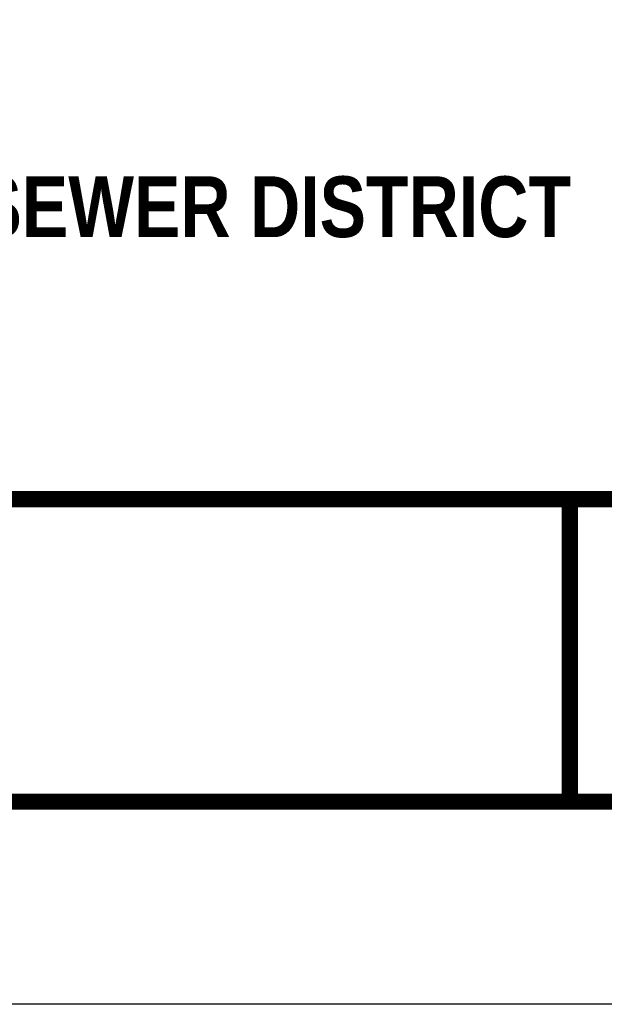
# Model space of a CAD drawing. Extents: x 0.5 to 9, y 0.5 to 11.5.
# Tile 2 of 139: x 5.6 to 7.1, y 0.5 to 2.9. Entities that reach past the tile are written whole.
import ezdxf
from ezdxf.enums import TextEntityAlignment as Align

# ---------------------------------------------------------------- set-up
doc = ezdxf.new("R2010")
doc.units = 0
doc.header["$MEASUREMENT"] = 0
doc.layers.get('DEFPOINTS').update_dxf_attribs({"linetype": 'CONTINUOUS'})
doc.layers.add('BORDER', color=7, linetype='CONTINUOUS')
doc.layers.add('TEXT', color=7, linetype='CONTINUOUS')
doc.styles.add('TECHNICAL', font='techb___.ttf')

msp = doc.modelspace()

# ---------------------------------------------------------------- linework, layer by layer
at = {"layer": 'BORDER', "const_width": 0.04}
msp.add_lwpolyline([(1, 1), (1, 11), (8.5, 11), (8.5, 1)], close=True, dxfattribs=at)
for points in [[(1, 1.7467), (8.5, 1.7467)], [(7, 1.7467), (7, 1)]]:
    msp.add_lwpolyline(points, dxfattribs=at)
at = {"layer": 'DEFPOINTS', "color": 3, "ltscale": 2}
msp.add_lwpolyline([(0.5, 0.5), (0.5, 11.5), (9, 11.5), (9, 0.5)], close=True, dxfattribs=at)

# ---------------------------------------------------------------- texts
at = {"layer": 'TEXT', "color": 7, "style": 'TECHNICAL'}
msp.add_text('BELMONT COUNTY WATER AND SEWER DISTRICT', height=0.15, dxfattribs=at).set_placement((7.003, 2.468), align=Align.MIDDLE_RIGHT)

doc.saveas('drawing.dxf')
